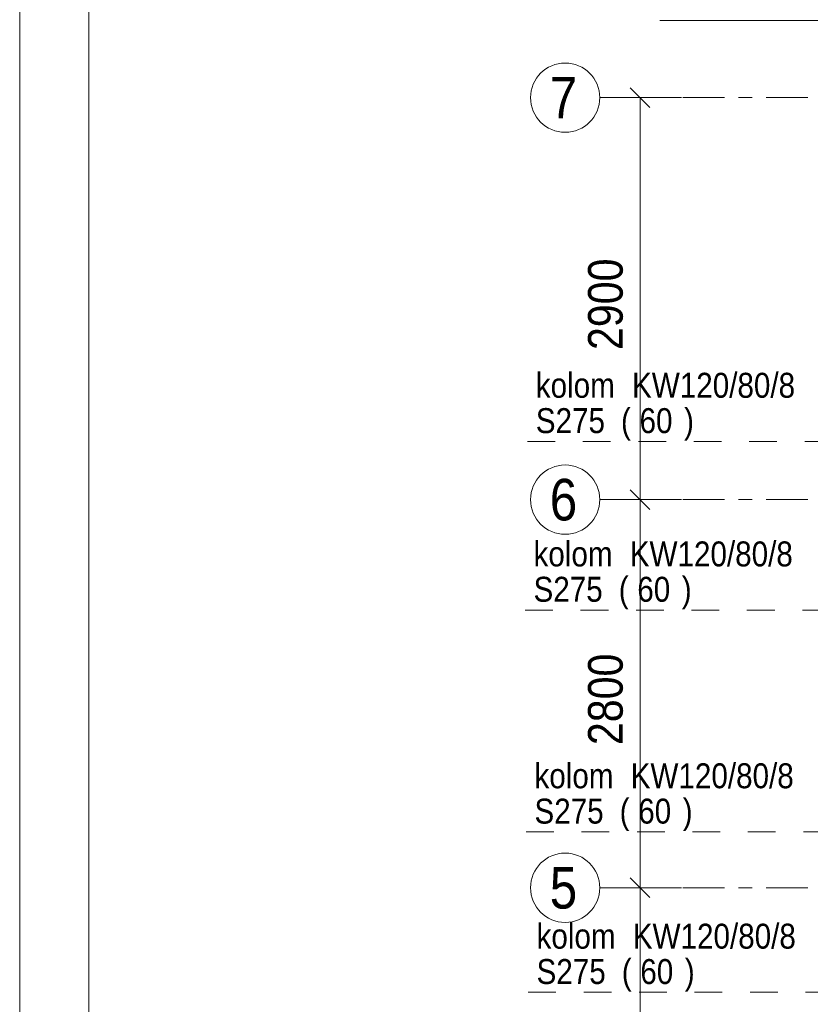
# Model space of a CAD drawing. Header units: millimetres. Extents: x -923 to -82, y -1402 to -808.
# Tile 53 of 109: x -923 to -866, y -926 to -855. Entities that reach past the tile are written whole.
import ezdxf

# ---------------------------------------------------------------- set-up
doc = ezdxf.new("R2010")
doc.units = ezdxf.units.MM
for name, pattern in [('XKITLINE00', [0]), ('XKITLINE02', [4, 2, -2]), ('XKITLINE03', [6, 3, -1, 1, -1])]:
    doc.linetypes.add(name, pattern=pattern)
for name, color, linetype, lineweight in [('Offset', 4, 'Continuous', 0), ('Onderdeel label', 2, 'Continuous', 0), ('Stramien', 4, 'Continuous', 0), ('Tekening kader', 3, 'Continuous', 0)]:
    doc.layers.add(name, color=color, linetype=linetype, lineweight=lineweight)
doc.styles.add('ARIAL', font='arial.ttf')

msp = doc.modelspace()

# ---------------------------------------------------------------- linework, layer by layer
at = {"layer": 'Offset', "linetype": 'XKITLINE00', "lineweight": 0}
for p, q in [((-878.62, -859.606), (-877.206, -861.021)), ((-874.913, -860.314), (-880.413, -860.314)), ((-877.913, -889.314), (-877.913, -860.314)), ((-878.62, -888.606), (-877.206, -890.021)), ((-878.62, -888.606), (-877.206, -890.021)), ((-874.913, -889.314), (-880.413, -889.314)), ((-874.913, -889.314), (-880.413, -889.314)), ((-877.913, -917.314), (-877.913, -889.314)), ((-878.62, -916.606), (-877.206, -918.021)), ((-878.62, -916.606), (-877.206, -918.021)), ((-874.913, -917.314), (-880.413, -917.314)), ((-874.913, -917.314), (-880.413, -917.314)), ((-877.913, -941.314), (-877.913, -917.314))]:
    msp.add_line(p, q, dxfattribs=at)
at = {"layer": 'Offset'}
for p in [(-877.913, -860.314), (-877.913, -889.314), (-877.913, -889.314), (-877.913, -917.314), (-877.913, -917.314)]:
    msp.add_point(p, dxfattribs=at)
at = {"layer": 'Onderdeel label', "linetype": 'XKITLINE00', "lineweight": 0}
msp.add_line((-876.482, -854.749), (-853.903, -854.749), dxfattribs=at)
at = {"layer": 'Onderdeel label', "linetype": 'XKITLINE02', "lineweight": 0}
for p, q in [((-886.033, -885.114), (-863.454, -885.114)), ((-886.197, -897.28), (-863.618, -897.28)), ((-886.129, -913.284), (-863.55, -913.284)), ((-885.978, -924.856), (-863.399, -924.856))]:
    msp.add_line(p, q, dxfattribs=at)
at = {"layer": 'Stramien', "linetype": 'XKITLINE03', "lineweight": 0}
for p, q in [((-880.815, -860.314), (-445.815, -860.314)), ((-880.815, -889.314), (-445.815, -889.314)), ((-880.815, -917.314), (-445.815, -917.314))]:
    msp.add_line(p, q, dxfattribs=at)
at = {"layer": 'Stramien', "linetype": 'XKITLINE00', "lineweight": 0}
for centre in [(-883.315, -860.314), (-883.315, -889.314), (-883.315, -917.314)]:
    msp.add_circle(centre, 2.5, dxfattribs=at)
at = {"layer": 'Tekening kader', "linetype": 'XKITLINE00', "lineweight": 0}
for p, q in [((-922.667, -807.761), (-922.667, -1401.761)), ((-917.667, -812.761), (-917.667, -1396.761))]:
    msp.add_line(p, q, dxfattribs=at)

# ---------------------------------------------------------------- texts
at = {"layer": 'Offset', "style": 'ARIAL', "width": 0.85}
for s, p in [('2900', (-879.163, -878.522)), ('2800', (-879.163, -907.022))]:
    msp.add_text(s, height=2.5, rotation=90.00021, dxfattribs=at).set_placement(p)
at = {"layer": 'Onderdeel label', "style": 'ARIAL', "width": 0.85}
for s, p in [('kolom', (-885.433, -881.964)), ('KW120/80/8', (-878.489, -881.964)), ('S275', (-885.433, -884.514)), ('(', (-879.286, -884.514)), ('60', (-877.947, -884.514)), (')', (-874.737, -884.514)), ('kolom', (-885.597, -894.13)), ('KW120/80/8', (-878.653, -894.13)), ('S275', (-885.597, -896.68)), ('(', (-879.45, -896.68)), ('60', (-878.111, -896.68)), (')', (-874.901, -896.68)), ('kolom', (-885.529, -910.134)), ('KW120/80/8', (-878.586, -910.134)), ('S275', (-885.529, -912.684)), ('(', (-879.383, -912.684)), ('60', (-878.044, -912.684)), (')', (-874.834, -912.684)), ('kolom', (-885.378, -921.706)), ('KW120/80/8', (-878.434, -921.706)), ('S275', (-885.378, -924.256)), ('(', (-879.231, -924.256)), ('60', (-877.892, -924.256)), (')', (-874.682, -924.256))]:
    msp.add_text(s, height=1.8, dxfattribs=at).set_placement(p)
at = {"layer": 'Stramien', "style": 'ARIAL', "width": 0.85}
for s, p in [('7', (-884.427, -861.814)), ('6', (-884.427, -890.814)), ('5', (-884.427, -918.814))]:
    msp.add_text(s, height=3, dxfattribs=at).set_placement(p)

doc.saveas('drawing.dxf')
